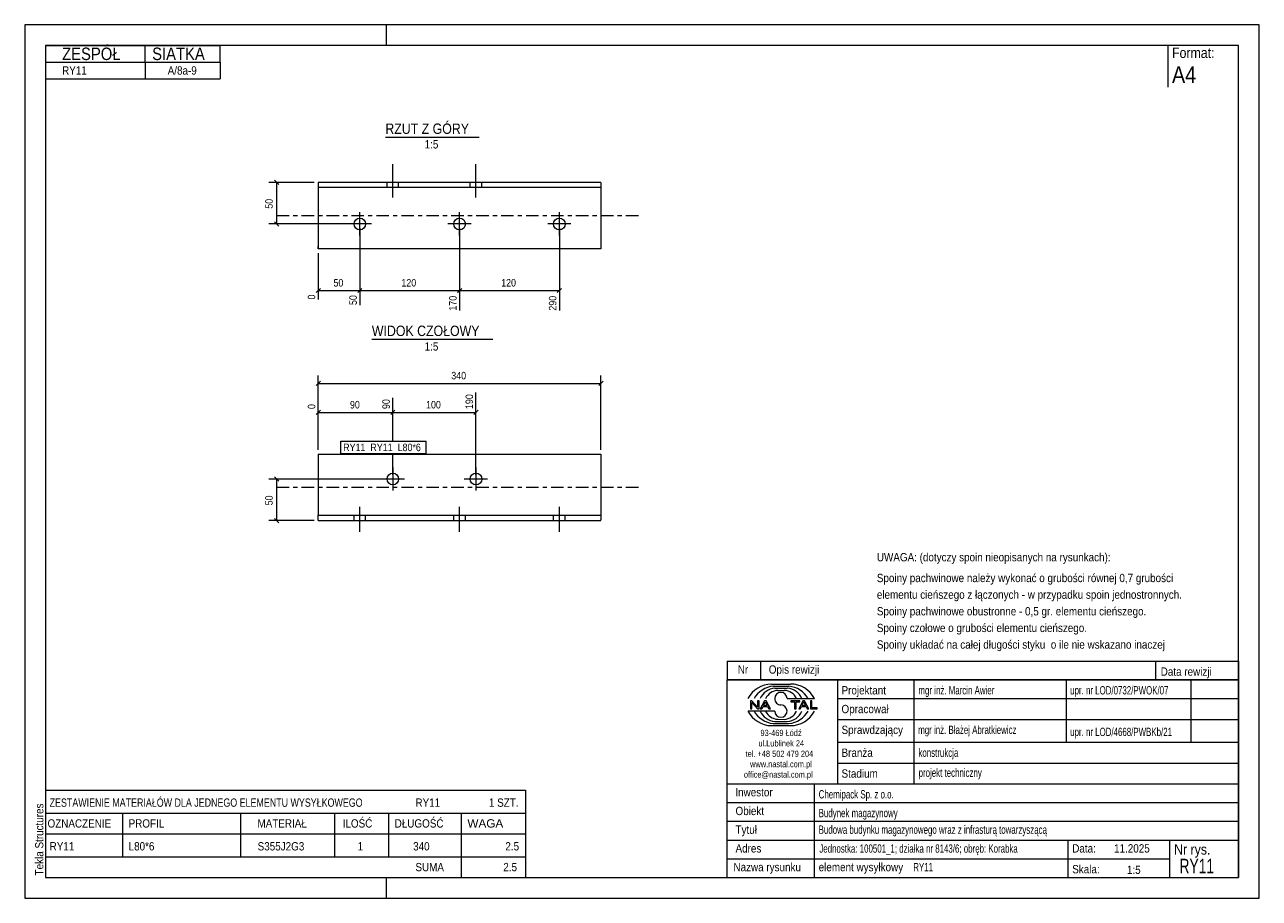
# Model space of a CAD drawing. Header units: millimetres. Extents: x 0 to 297, y 0 to 210.
import ezdxf

# ---------------------------------------------------------------- set-up
doc = ezdxf.new("R2010")
doc.units = ezdxf.units.MM
for name, pattern in [('XKITLINE00', [0]), ('XKITLINE01', [4, 1, -1, 1, -1]), ('XKITLINE03', [6, 3, -1, 1, -1])]:
    doc.linetypes.add(name, pattern=pattern)
for name, color, linetype, lineweight in [('Arkusz rysunku', 3, 'Continuous', 0), ('Element', 2, 'Continuous', 0), ('Inny typ obiektu', 7, 'Continuous', 0), ('Wymiar', 4, 'Continuous', 0), ('Znak elementu', 2, 'Continuous', 0), ('Śruba', 3, 'Continuous', 0)]:
    doc.layers.add(name, color=color, linetype=linetype, lineweight=lineweight)
doc.styles.add('ARIAL', font='ARIAL.TTF')

msp = doc.modelspace()

# ---------------------------------------------------------------- linework, layer by layer
at = {"layer": 'Arkusz rysunku', "linetype": 'XKITLINE00', "lineweight": 0}
for p, q in [((297, 210), (0, 210)), ((0, 210), (0, 0)), ((87, 205), (87, 210)), ((297, 0), (297, 210)), ((292, 205), (5, 205)), ((5, 205), (5, 5)), ((292, 5), (292, 205)), ((5, 5), (292, 5)), ((87, 0), (87, 5)), ((0, 0), (297, 0))]:
    msp.add_line(p, q, dxfattribs=at)
at = {"layer": 'Element', "linetype": 'XKITLINE00', "lineweight": 0}
for p, q in [((70.62, 172.1), (70.62, 171.9)), ((138.62, 172.1), (70.62, 172.1)), ((70.62, 171.9), (70.62, 156.72)), ((138.62, 170.9), (70.62, 170.9)), ((138.62, 172.1), (138.62, 171.9)), ((138.62, 171.9), (138.62, 156.1)), ((70.62, 156.18), (70.62, 156.72)), ((70.62, 156.1), (70.62, 156.18)), ((138.62, 156.1), (70.62, 156.1)), ((70.62, 106.79), (70.62, 92.15)), ((70.62, 106.79), (138.62, 106.79)), ((138.62, 106.79), (138.62, 106.72)), ((138.62, 106.72), (138.62, 90.99)), ((70.62, 90.99), (70.62, 92.15)), ((138.62, 91.99), (70.62, 91.99)), ((70.62, 90.79), (70.62, 90.99)), ((70.62, 90.79), (138.62, 90.79)), ((138.62, 90.79), (138.62, 90.99))]:
    msp.add_line(p, q, dxfattribs=at)
at = {"layer": 'Element', "linetype": 'XKITLINE01', "lineweight": 0}
for p, q in [((138.62, 171.52), (138.62, 168.9)), ((70.62, 156.72), (70.62, 156.39)), ((138.62, 106.5), (138.62, 105.79)), ((70.62, 90.79), (70.62, 90.99)), ((138.62, 90.79), (138.62, 90.99))]:
    msp.add_line(p, q, dxfattribs=at)
at = {"layer": 'Element', "linetype": 'XKITLINE03', "lineweight": 0}
for p, q in [((60.62, 164.1), (148.62, 164.1)), ((60.62, 98.79), (148.62, 98.79))]:
    msp.add_line(p, q, dxfattribs=at)
at = {"layer": 'Inny typ obiektu', "linetype": 'XKITLINE00', "lineweight": 0}
for p, q in [((5, 205), (47, 205)), ((5, 205), (5, 201)), ((29, 201), (29, 205)), ((47, 201), (47, 205)), ((275, 205), (275, 195)), ((5, 201), (47, 201)), ((5, 201), (5, 197)), ((29, 201), (29, 197)), ((47, 201), (47, 197)), ((5, 197), (47, 197)), ((86.76, 183), (109.36, 183)), ((83.52, 134.41), (112.6, 134.41)), ((169, 57), (169, 52.5)), ((169, 57), (292, 57)), ((177, 57), (177, 52.5)), ((272, 57), (272, 52.5)), ((292, 57), (292, 52.5)), ((292, 52.5), (169, 52.5)), ((169, 5), (169, 52.5)), ((169, 52.5), (292, 52.5)), ((179.62, 51.49), (184.23, 51.5)), ((180.07, 50.99), (183.86, 51)), ((180.46, 50.49), (183.45, 50.49)), ((195.5, 52.5), (195.5, 27.5)), ((214, 27.5), (214, 52.5)), ((250.5, 52.5), (250.5, 37.5)), ((280.5, 52.5), (280.5, 37.5)), ((292, 52.5), (292, 5)), ((181.2, 49.98), (182.73, 49.99)), ((183.42, 47.99), (189.98, 47.99)), ((195.5, 48), (292, 48)), ((180.43, 45.01), (174, 45.01)), ((174.93, 47.44), (174.57, 47.44)), ((174.57, 47.44), (174.57, 45.56)), ((174.57, 45.56), (174.9, 45.56)), ((174.9, 47.04), (176.29, 45.56)), ((174.9, 45.56), (174.9, 47.04)), ((176.31, 45.96), (174.93, 47.44)), ((176.29, 45.56), (176.65, 45.56)), ((176.65, 47.44), (176.31, 47.44)), ((176.31, 47.44), (176.31, 45.96)), ((176.65, 45.56), (176.65, 47.44)), ((177.96, 47.44), (176.94, 45.56)), ((176.94, 45.56), (177.31, 45.56)), ((177.31, 45.56), (177.61, 46.13)), ((177.61, 46.13), (178.71, 46.13)), ((177.71, 46.33), (178.14, 47.24)), ((178.6, 46.33), (177.71, 46.33)), ((178.33, 47.44), (177.96, 47.44)), ((178.14, 47.24), (178.6, 46.33)), ((179.41, 45.56), (178.33, 47.44)), ((178.71, 46.13), (179.02, 45.56)), ((179.02, 45.56), (179.41, 45.56)), ((186.43, 47.44), (184.34, 47.44)), ((184.34, 47.44), (184.34, 47.22)), ((184.34, 47.22), (185.21, 47.22)), ((185.21, 47.22), (185.21, 45.56)), ((185.21, 45.56), (185.56, 45.56)), ((185.56, 45.56), (185.56, 47.22)), ((185.56, 47.22), (186.43, 47.22)), ((187.21, 47.44), (186.2, 45.56)), ((186.2, 45.56), (186.57, 45.56)), ((186.43, 47.22), (186.43, 47.44)), ((186.57, 45.56), (186.86, 46.13)), ((186.86, 46.13), (187.96, 46.13)), ((186.96, 46.33), (187.39, 47.24)), ((187.86, 46.33), (186.96, 46.33)), ((187.59, 47.44), (187.21, 47.44)), ((187.4, 47.24), (187.39, 47.24)), ((187.4, 47.24), (187.86, 46.33)), ((188.67, 45.56), (187.59, 47.44)), ((187.96, 46.13), (188.27, 45.56)), ((188.27, 45.56), (188.67, 45.56)), ((189.36, 47.44), (189.01, 47.44)), ((189.01, 47.44), (189.01, 45.56)), ((189.01, 45.56), (190.66, 45.56)), ((189.36, 45.78), (189.36, 47.44)), ((190.66, 45.78), (189.36, 45.78)), ((190.66, 45.56), (190.66, 45.78)), ((180.07, 42.01), (183.86, 42)), ((180.46, 42.51), (183.45, 42.51)), ((181.2, 43.02), (182.73, 43.01)), ((195.5, 43), (292, 43)), ((179.62, 41.51), (184.23, 41.5)), ((195.5, 37.5), (292, 37.5)), ((195.5, 32.5), (292, 32.5)), ((169, 27.5), (292, 27.5)), ((190, 5), (190, 27.5)), ((5, 26), (5, 20.5)), ((5, 26), (120.5, 26)), ((120.5, 26), (120.5, 20.5)), ((169, 23), (292, 23)), ((5, 20.5), (5, 15.5)), ((5, 20.5), (120.5, 20.5)), ((23.5, 20.5), (23.5, 15.5)), ((52, 15.5), (52, 20.5)), ((74.5, 20.5), (74.5, 15.5)), ((87.5, 20.5), (87.5, 15.5)), ((105, 20.5), (105, 15.5)), ((120.5, 20.5), (120.5, 15.5)), ((169, 18.5), (292, 18.5)), ((5, 15.5), (120.5, 15.5)), ((5, 15.5), (5, 10)), ((23.5, 15.5), (23.5, 10)), ((52, 10), (52, 15.5)), ((74.5, 15.5), (74.5, 10)), ((87.5, 15.5), (87.5, 10)), ((105, 15.5), (105, 10)), ((120.5, 15.5), (120.5, 10)), ((169, 14), (292, 14)), ((251, 5), (251, 14)), ((275.5, 5), (275.5, 14)), ((5, 10), (5, 5)), ((5, 10), (120.5, 10)), ((105, 10), (105, 5)), ((120.5, 10), (120.5, 5)), ((169, 9.5), (275.5, 9.5)), ((5, 5), (120.5, 5)), ((169, 5), (292, 5))]:
    msp.add_line(p, q, dxfattribs=at)
for centre, radius, start, end in [((179.72, 45.08), 6.42, 90.8317, 153.0136), ((180.67, 45), 6.02, 95.7347, 150.2266), ((183.22, 46.41), 4.08, 22.7023, 86.7527), ((183.24, 44.98), 6.04, 29.8256, 84.1252), ((184.25, 45.07), 6.43, 27.0191, 90.199), ((180.7, 46.42), 4.07, 93.3428, 157.3393), ((181.33, 46.6), 3.38, 92.229, 155.8008), ((181.92, 47.99), 1.49, 0.0741, 179.9259), ((181.92, 47.99), 1.49, 179.9259, 270), ((182.59, 46.6), 3.39, 24.2351, 87.5913), ((179.72, 47.92), 6.42, 206.9864, 269.1683), ((180.67, 48), 6.02, 209.7734, 264.2653), ((180.7, 46.58), 4.07, 202.6607, 266.6572), ((181.33, 46.4), 3.38, 204.1992, 267.771), ((181.92, 45.01), 1.49, 180.0741, 359.9259), ((181.92, 45), 1.49, 0.0741, 90), ((182.59, 46.4), 3.39, 272.4087, 335.7649), ((183.22, 46.59), 4.08, 273.2473, 337.2977), ((183.24, 48.02), 6.04, 275.8748, 330.1744), ((184.25, 47.93), 6.43, 269.801, 332.9809)]:
    msp.add_arc(centre, radius, start, end, dxfattribs=at)
at = {"layer": 'Wymiar', "linetype": 'XKITLINE00', "lineweight": 0}
for p, q in [((60.11, 172.61), (61.13, 171.59)), ((69.62, 172.1), (58.76, 172.1)), ((60.62, 162.1), (60.62, 172.1)), ((79.62, 162.1), (58.76, 162.1)), ((60.11, 162.61), (61.13, 161.59)), ((80.62, 161.1), (80.62, 142.61)), ((80.62, 161.1), (80.62, 142.61)), ((104.62, 161.1), (104.62, 141.27)), ((104.62, 161.1), (104.62, 141.27)), ((128.62, 161.1), (128.62, 141.27)), ((70.62, 155.1), (70.62, 143.94)), ((71.13, 146.61), (70.11, 145.59)), ((70.62, 146.1), (80.62, 146.1)), ((81.13, 146.61), (80.11, 145.59)), ((81.13, 146.61), (80.16, 145.64)), ((80.62, 146.1), (104.62, 146.1)), ((105.13, 146.61), (104.11, 145.59)), ((105.13, 146.61), (104.16, 145.64)), ((104.62, 146.1), (128.62, 146.1)), ((129.13, 146.61), (128.11, 145.59)), ((70.62, 107.79), (70.62, 125.65)), ((138.62, 107.79), (138.62, 125.65)), ((71.13, 124.3), (70.11, 123.28)), ((70.62, 123.79), (138.62, 123.79)), ((139.13, 124.3), (138.11, 123.28)), ((70.62, 107.79), (70.62, 118.95)), ((88.56, 109.89), (88.56, 120.28)), ((88.56, 109.89), (88.56, 120.28)), ((108.56, 101.79), (108.56, 121.62)), ((71.13, 117.3), (70.11, 116.28)), ((70.62, 116.79), (88.56, 116.79)), ((89.07, 117.3), (88.05, 116.28)), ((89.07, 117.3), (88.05, 116.28)), ((88.56, 116.79), (108.56, 116.79)), ((109.07, 117.3), (108.05, 116.28)), ((88.56, 101.79), (88.56, 106.89)), ((88.56, 101.79), (88.56, 106.89)), ((60.11, 101.3), (61.13, 100.28)), ((87.56, 100.79), (58.76, 100.79)), ((60.62, 90.79), (60.62, 100.79)), ((69.62, 90.79), (58.76, 90.79)), ((60.11, 91.3), (61.13, 90.28))]:
    msp.add_line(p, q, dxfattribs=at)
at = {"layer": 'Znak elementu', "linetype": 'XKITLINE00', "lineweight": 0}
for p, q in [((76.02, 109.89), (96.58, 109.89)), ((76.02, 106.89), (76.02, 109.89)), ((96.58, 106.89), (96.58, 109.89)), ((76.02, 106.89), (96.58, 106.89))]:
    msp.add_line(p, q, dxfattribs=at)
at = {"layer": 'Śruba', "linetype": 'XKITLINE00', "lineweight": 0}
for p, q in [((88.56, 168.45), (88.56, 176.45)), ((108.56, 168.45), (108.56, 176.45)), ((87.16, 170.9), (87.16, 172.1)), ((89.96, 170.9), (89.96, 172.1)), ((107.16, 170.9), (107.16, 172.1)), ((109.96, 170.9), (109.96, 172.1)), ((80.62, 159.3), (80.62, 164.9)), ((104.62, 159.3), (104.62, 164.9)), ((128.62, 159.3), (128.62, 164.9)), ((83.42, 162.1), (77.82, 162.1)), ((107.42, 162.1), (101.82, 162.1)), ((131.42, 162.1), (125.82, 162.1)), ((88.56, 103.59), (88.56, 97.99)), ((108.56, 103.59), (108.56, 97.99)), ((91.36, 100.79), (85.76, 100.79)), ((111.36, 100.79), (105.76, 100.79)), ((80.62, 88.09), (80.62, 94.09)), ((104.62, 88.09), (104.62, 94.09)), ((128.62, 88.09), (128.62, 94.09)), ((79.22, 90.79), (79.22, 91.99)), ((82.02, 90.79), (82.02, 91.99)), ((103.22, 90.79), (103.22, 91.99)), ((106.02, 90.79), (106.02, 91.99)), ((127.22, 90.79), (127.22, 91.99)), ((130.02, 90.79), (130.02, 91.99))]:
    msp.add_line(p, q, dxfattribs=at)
for centre in [(80.62, 162.1), (104.62, 162.1), (128.62, 162.1), (88.56, 100.79), (108.56, 100.79)]:
    msp.add_circle(centre, 1.4, dxfattribs=at)

# ---------------------------------------------------------------- texts
at = {"layer": 'Arkusz rysunku', "style": 'ARIAL', "width": 0.85}
msp.add_text('Tekla Structures', height=2, rotation=90, dxfattribs=at).set_placement((4.5, 5.5))
at = {"layer": 'Inny typ obiektu', "style": 'ARIAL'}
for s, height, width, p in [('ZESPÓŁ', 3, 0.85, (9, 201.5)), ('SIATKA', 3, 0.85, (30.66, 201.5)), ('Format:', 2.5, 0.85, (276, 202)), ('RY11', 2, 0.85, (9, 198)), ('A/8a-9', 2, 0.85, (34.4, 198)), ('A4', 4, 0.85, (276, 196)), ('RZUT Z GÓRY', 2.5, 0.85, (86.76, 183.75)), ('1:5', 2, 0.85, (96.21, 180.25)), ('WIDOK CZOŁOWY', 2.5, 0.85, (83.52, 135.16)), ('1:5', 2, 0.85, (96.21, 131.66)), ('UWAGA: (dotyczy spoin nieopisanych na rysunkach):', 2, 0.85, (205, 81)), ('Spoiny pachwinowe należy wykonać o grubości równej 0,7 grubości', 2, 0.85, (205, 76)), ('elementu cieńszego z łączonych - w przypadku spoin jednostronnych.', 2, 0.85, (205, 72)), ('Spoiny pachwinowe obustronne - 0,5 gr. elementu cieńszego.', 2, 0.85, (205, 68)), ('Spoiny czołowe o grubości elementu cieńszego.', 2, 0.85, (205, 64)), ('Spoiny układać na całej długości styku  o ile nie wskazano inaczej', 2, 0.85, (205, 60)), ('Nr', 2, 0.85, (171.54, 54)), ('Opis rewizji', 2, 0.85, (179, 54)), ('Data rewizji', 2, 0.85, (273.28, 53.5)), ('Projektant', 2, 0.85, (196.5, 49)), ('mgr inż. Marcin Awier', 2, 0.68, (215, 49)), ('upr. nr LOD/0732/PWOK/07', 2, 0.68, (251.5, 49)), ('Opracował', 2, 0.85, (196.5, 44.5)), ('Sprawdzający', 2, 0.85, (196.5, 39.5)), ('mgr inż. Błażej Abratkiewicz', 2, 0.68, (214.94, 39.5)), ('93-469 Łódź', 1.5, 0.85, (177, 39)), ('upr. nr LOD/4668/PWBKb/21', 2, 0.68, (251.5, 39)), ('ul.Lublinek 24', 1.5, 0.85, (176.5, 36.5)), ('Branża', 2, 0.85, (196.5, 34)), ('konstrukcja', 2, 0.68, (215, 34)), ('tel. +48 502 479 204', 1.5, 0.85, (173.41, 34)), ('www.nastal.com.pl', 1.5, 0.85, (174.5, 31.5)), ('office@nastal.com.pl', 1.5, 0.85, (173, 29)), ('Stadium', 2, 0.85, (196.5, 29)), ('projekt techniczny', 2, 0.68, (215.04, 29.19)), ('ZESTAWIENIE MATERIAŁÓW DLA JEDNEGO ELEMENTU WYSYŁKOWEGO', 2, 0.765, (6, 22)), ('RY11', 2, 0.85, (94, 22)), ('1', 2, 0.85, (111.69, 22)), (' SZT.', 2, 0.85, (113, 22)), ('Inwestor', 2, 0.85, (170.96, 24.5)), ('Chemipack Sp. z o.o.', 2, 0.68, (191, 24)), ('Obiekt', 2, 0.85, (171, 20)), ('Budynek magazynowy', 2, 0.68, (191, 19.5)), ('OZNACZENIE', 2, 0.85, (5.5, 17)), ('PROFIL', 2, 0.85, (25, 17)), ('MATERIAŁ', 2, 0.85, (56, 17)), ('ILOŚĆ', 2, 0.85, (76.5, 17)), ('DŁUGOŚĆ', 2, 0.85, (89, 17)), ('WAGA', 2, 1.008832, (106.5, 17)), ('Tytuł', 2, 0.85, (171, 15.5)), ('Budowa budynku magazynowego wraz z infrasturą towarzyszącą', 2, 0.68, (191, 15.5)), ('RY11', 2, 0.85, (6, 11.5)), ('L80*6', 2, 0.85, (25, 11.5)), ('S355J2G3', 2, 0.85, (56.04, 11.5)), ('1', 2, 0.85, (80.09, 11.5)), ('340', 2, 0.85, (93.44, 11.5)), ('2.5', 2, 0.85, (115.63, 11.5)), ('Adres', 2, 0.85, (171, 11)), ('Jednostka: 100501_1; działka nr 8143/6; obręb: Korabka', 2, 0.68, (191.16, 10.96)), ('Data:', 2, 0.85, (252, 11)), ('11.2025', 2, 0.85, (262.06, 11)), ('Nr rys.', 2.5, 0.85, (276.5, 10.5)), ('RY11', 3.5, 0.68, (277.8, 6)), ('SUMA', 2, 0.85, (94, 6.5)), ('2.5', 2, 0.85, (115.13, 6.5)), ('Nazwa rysunku', 2, 0.85, (170.5, 6.5)), ('element wysyłkowy', 2, 0.85, (191, 6.5)), ('RY11', 2, 0.68, (213.75, 6.5)), ('Skala:', 2, 0.85, (252, 6)), ('1:5', 2, 0.85, (265.16, 5.85))]:
    msp.add_text(s, height=height, dxfattribs=dict(at, width=width)).set_placement(p)
at = {"layer": 'Wymiar', "style": 'ARIAL', "width": 0.85}
for s, p in [('50', (59.66, 165.76)), ('0', (69.9, 143.94)), ('50', (79.9, 142.61)), ('170', (103.9, 141.27)), ('290', (127.9, 141.27)), ('90', (87.84, 117.61)), ('190', (107.84, 117.61)), ('0', (69.9, 117.61)), ('50', (59.66, 94.46))]:
    msp.add_text(s, height=1.8, rotation=90.0002, dxfattribs=at).set_placement(p)
for s, p in [('50', (74.28, 147.06)), ('120', (90.62, 147.06)), ('120', (114.62, 147.06)), ('340', (102.62, 124.75)), ('90', (78.25, 117.75)), ('100', (96.55, 117.75))]:
    msp.add_text(s, height=1.8, dxfattribs=at).set_placement(p)
at = {"layer": 'Znak elementu', "style": 'ARIAL', "width": 0.85}
for s, p in [('RY11', (76.62, 107.49)), ('RY11', (83.16, 107.49)), ('L80*6', (89.71, 107.49))]:
    msp.add_text(s, height=1.8, dxfattribs=at).set_placement(p)

doc.saveas('drawing.dxf')
